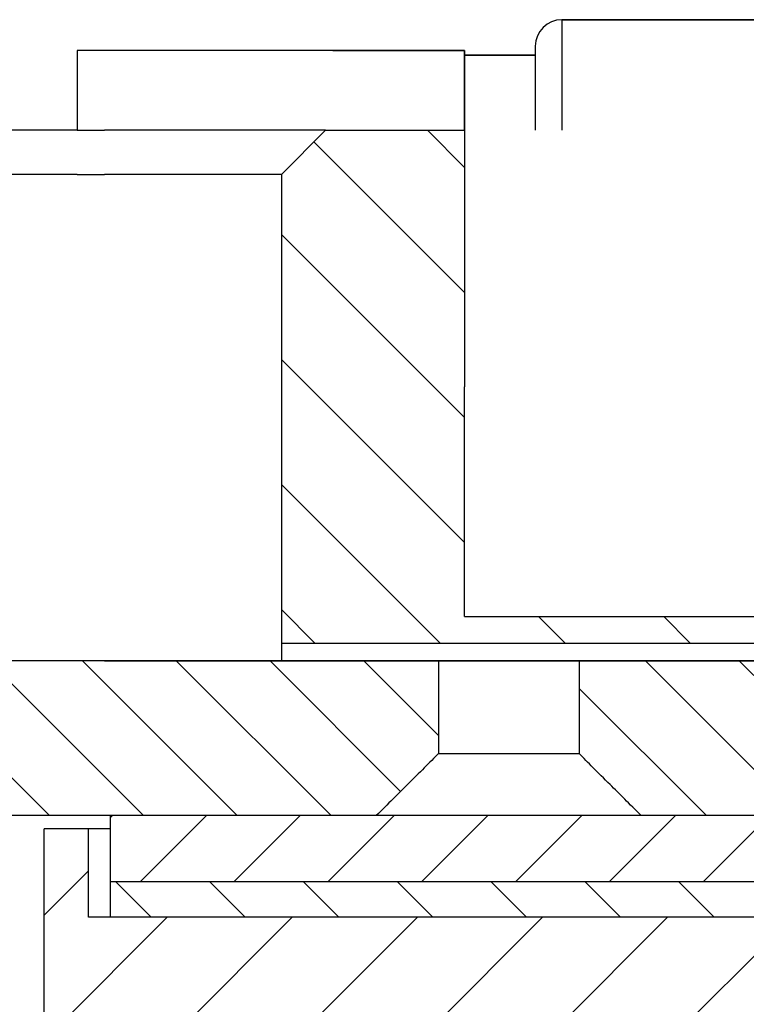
# Model space of a CAD drawing. Extents: x -1765 to 4890, y -3431 to 1272.
# Tile 31 of 189: x -83 to -67, y -2471 to -2448. Entities that reach past the tile are written whole.
import ezdxf

# ---------------------------------------------------------------- set-up
doc = ezdxf.new("R2010")
doc.units = 0
doc.linetypes.add('DASHED', pattern=[15, 7, -8])
doc.layers.get('0').update_dxf_attribs({"linetype": 'CONTINUOUS'})
doc.layers.add('1', color=7, linetype='CONTINUOUS')
pattern_1 = [(315, (0, 400), (1.0606602, 1.0606602), [])]

# ---------------------------------------------------------------- blocks, each defined once
blk = doc.blocks.new('SEG_128_CORE__106', base_point=(-82.5, -2514.451))
at = {"layer": '1', "linetype": 'CONTINUOUS'}
h = blk.add_hatch(dxfattribs=at)
h.set_pattern_fill('USER', color=1, scale=2, angle=45, pattern_type=0)
h.set_pattern_definition([(45, (0, 400), (-1.4142136, 1.4142136), [])])
h.paths.add_polyline_path([(-66.991, -2468.551), (-66.824, -2468.551), (-66.435, -2468.551), (-65.627, -2468.551), (-64.55, -2468.551), (-64.396, -2468.551), (-64.129, -2468.551), (-63.991, -2468.551), (-63.7, -2468.551), (-63.5, -2468.551), (-63.5, -2514.451), (-63.991, -2514.451), (-64.55, -2514.451), (-65.627, -2514.451), (-66.435, -2514.451), (-66.824, -2514.451), (-66.991, -2514.451), (-67.49, -2514.451), (-67.671, -2514.451), (-68.105, -2514.451), (-69.126, -2514.451), (-69.88, -2514.451), (-70.366, -2514.451), (-70.49, -2514.451), (-70.99, -2514.451), (-71.129, -2514.451), (-71.666, -2514.451), (-72.626, -2514.451), (-73.318, -2514.451), (-73.915, -2514.451), (-73.99, -2514.451), (-74.49, -2514.451), (-74.579, -2514.451), (-75.235, -2514.451), (-75.584, -2514.451), (-76.117, -2514.451), (-76.126, -2514.451), (-76.234, -2514.451), (-77.49, -2514.451), (-78.5, -2514.451), (-78.5, -2472.351), (-78.75, -2472.351), (-82.5, -2472.351), (-82.5, -2466.551), (-81.5, -2466.551), (-81.5, -2468.551), (-81, -2468.551), (-77.49, -2468.551), (-76.234, -2468.551), (-76.126, -2468.551), (-76.117, -2468.551), (-75.584, -2468.551), (-75.235, -2468.551), (-74.579, -2468.551), (-74.49, -2468.551), (-73.99, -2468.551), (-73.915, -2468.551), (-73.318, -2468.551), (-72.626, -2468.551), (-71.666, -2468.551), (-71.129, -2468.551), (-70.99, -2468.551), (-70.49, -2468.551), (-70.366, -2468.551), (-69.88, -2468.551), (-69.126, -2468.551), (-68.105, -2468.551), (-67.671, -2468.551), (-67.49, -2468.551)])
at = {"color": 7, "linetype": 'CONTINUOUS'}
for p, q in [((-82.5, -2472.351), (-82.5, -2466.551)), ((-81.5, -2466.551), (-82.5, -2466.551)), ((-81.5, -2468.551), (-81.5, -2466.551)), ((-81, -2466.551), (-81.5, -2466.551)), ((-81, -2468.551), (-81.5, -2468.551))]:
    blk.add_line(p, q, dxfattribs=at)
at = {"color": 7, "linetype": 'DASHED'}
for p, q in [((-77.49, -2468.551), (-81, -2468.551)), ((-76.234, -2468.551), (-77.49, -2468.551)), ((-76.126, -2468.551), (-76.234, -2468.551)), ((-76.117, -2468.551), (-76.126, -2468.551)), ((-75.584, -2468.551), (-76.117, -2468.551)), ((-75.235, -2468.551), (-75.584, -2468.551)), ((-74.579, -2468.551), (-75.235, -2468.551)), ((-74.49, -2468.551), (-74.579, -2468.551)), ((-73.99, -2468.551), (-74.49, -2468.551)), ((-73.915, -2468.551), (-73.99, -2468.551)), ((-73.318, -2468.551), (-73.915, -2468.551)), ((-72.626, -2468.551), (-73.318, -2468.551)), ((-71.666, -2468.551), (-72.626, -2468.551)), ((-71.129, -2468.551), (-71.666, -2468.551)), ((-70.99, -2468.551), (-71.129, -2468.551)), ((-70.49, -2468.551), (-70.99, -2468.551)), ((-70.366, -2468.551), (-70.49, -2468.551)), ((-69.88, -2468.551), (-70.366, -2468.551)), ((-69.126, -2468.551), (-69.88, -2468.551)), ((-68.105, -2468.551), (-69.126, -2468.551)), ((-67.671, -2468.551), (-68.105, -2468.551)), ((-67.49, -2468.551), (-67.671, -2468.551)), ((-66.991, -2468.551), (-67.49, -2468.551)), ((-66.824, -2468.551), (-66.991, -2468.551)), ((-66.435, -2468.551), (-66.824, -2468.551))]:
    blk.add_line(p, q, dxfattribs=at)
blk = doc.blocks.new('E7018-22505__108', base_point=(-82.5, -2515.301))
blk.add_blockref('SEG_128_CORE__106', (-82.5, -2514.451))
blk = doc.blocks.new('ISO_TOP_1_5__116', base_point=(-81, -2467.751))
at = {"layer": '1', "linetype": 'CONTINUOUS'}
h = blk.add_hatch(dxfattribs=at)
h.set_pattern_fill('USER', color=6, scale=1.5, angle=45, pattern_type=0)
h.set_pattern_definition([(45, (0, 400), (-1.0606602, 1.0606602), [])])
h.paths.add_polyline_path([(-69.005, -2466.251), (-63.7, -2466.251), (-62.7, -2466.251), (-62.7, -2467.351), (-63.1, -2467.751), (-63.7, -2467.751), (-81, -2467.751), (-81, -2466.251), (-76.117, -2466.251), (-75.584, -2466.251), (-74.994, -2466.251)])
at = {"color": 6, "linetype": 'CONTINUOUS'}
for p, q in [((-81, -2467.751), (-81, -2466.251)), ((-76.117, -2466.251), (-81, -2466.251)), ((-74.994, -2466.251), (-75.584, -2466.251)), ((-69.005, -2466.251), (-74.994, -2466.251)), ((-63.7, -2466.251), (-69.005, -2466.251)), ((-63.7, -2467.751), (-81, -2467.751))]:
    blk.add_line(p, q, dxfattribs=at)
at = {"color": 6, "linetype": 'DASHED'}
blk.add_line((-75.584, -2466.251), (-76.117, -2466.251), dxfattribs=at)
blk = doc.blocks.new('ISO_TOP_0_8__117', base_point=(-81, -2468.551))
at = {"layer": '1', "linetype": 'CONTINUOUS'}
h = blk.add_hatch(dxfattribs=at)
h.set_pattern_fill('USER', color=3, scale=1.5, angle=315, pattern_type=0)
h.set_pattern_definition(pattern_1)
h.paths.add_polyline_path([(-63.7, -2467.751), (-63.1, -2467.751), (-62.7, -2467.751), (-62.7, -2468.551), (-63.5, -2468.551), (-63.7, -2468.551), (-63.991, -2468.551), (-64.129, -2468.551), (-64.396, -2468.551), (-64.55, -2468.551), (-65.627, -2468.551), (-66.435, -2468.551), (-66.824, -2468.551), (-66.991, -2468.551), (-67.49, -2468.551), (-67.671, -2468.551), (-68.105, -2468.551), (-69.126, -2468.551), (-69.88, -2468.551), (-70.366, -2468.551), (-70.49, -2468.551), (-70.99, -2468.551), (-71.129, -2468.551), (-71.666, -2468.551), (-72.626, -2468.551), (-73.318, -2468.551), (-73.915, -2468.551), (-73.99, -2468.551), (-74.49, -2468.551), (-74.579, -2468.551), (-75.235, -2468.551), (-76.117, -2468.551), (-76.126, -2468.551), (-76.234, -2468.551), (-77.49, -2468.551), (-81, -2468.551), (-81, -2467.751)])
at = {"color": 3, "linetype": 'CONTINUOUS'}
for p, q in [((-81, -2468.551), (-81, -2467.751)), ((-77.49, -2468.551), (-81, -2468.551)), ((-76.234, -2468.551), (-77.49, -2468.551)), ((-76.126, -2468.551), (-76.234, -2468.551)), ((-76.117, -2468.551), (-76.126, -2468.551)), ((-75.235, -2468.551), (-76.117, -2468.551)), ((-74.579, -2468.551), (-75.235, -2468.551)), ((-74.49, -2468.551), (-74.579, -2468.551)), ((-73.99, -2468.551), (-74.49, -2468.551)), ((-73.915, -2468.551), (-73.99, -2468.551)), ((-73.318, -2468.551), (-73.915, -2468.551)), ((-72.626, -2468.551), (-73.318, -2468.551)), ((-71.666, -2468.551), (-72.626, -2468.551)), ((-71.129, -2468.551), (-71.666, -2468.551)), ((-70.99, -2468.551), (-71.129, -2468.551)), ((-70.49, -2468.551), (-70.99, -2468.551)), ((-70.366, -2468.551), (-70.49, -2468.551)), ((-69.88, -2468.551), (-70.366, -2468.551)), ((-69.126, -2468.551), (-69.88, -2468.551)), ((-68.105, -2468.551), (-69.126, -2468.551)), ((-67.671, -2468.551), (-68.105, -2468.551)), ((-67.49, -2468.551), (-67.671, -2468.551)), ((-66.991, -2468.551), (-67.49, -2468.551)), ((-66.824, -2468.551), (-66.991, -2468.551)), ((-66.435, -2468.551), (-66.824, -2468.551))]:
    blk.add_line(p, q, dxfattribs=at)
at = {"color": 3, "linetype": 'DASHED'}
blk.add_line((-63.7, -2467.751), (-81, -2467.751), dxfattribs=at)
blk = doc.blocks.new('E7018CB_ASSY_4__122', base_point=(-82.5, -2517.751))
for name, p in [('ISO_TOP_1_5__116', (-81, -2467.751)), ('E7018-22505__108', (-82.5, -2515.301)), ('ISO_TOP_0_8__117', (-81, -2468.551))]:
    blk.add_blockref(name, p)
blk = doc.blocks.new('SEGMENTS_PT', base_point=(-82.5, -2517.751))
blk.add_blockref('E7018CB_ASSY_4__122', (-82.5, -2517.751))
blk = doc.blocks.new('POGOTOWER_ASSY', base_point=(-102, -2517.751))
blk.add_blockref('SEGMENTS_PT', (-82.5, -2517.751))
blk = doc.blocks.new('DUT_BOARD__162', base_point=(-184.63, -2466.251))
at = {"layer": '1', "linetype": 'CONTINUOUS'}
h = blk.add_hatch(dxfattribs=at)
h.set_pattern_fill('USER', color=2, scale=1.5, angle=315, pattern_type=0)
h.set_pattern_definition(pattern_1)
edge = h.paths.add_edge_path()
edge.add_line((-78.47, -2462.751), (-78.305, -2462.751))
edge.add_line((-78.305, -2462.751), (-77.14, -2462.751))
edge.add_line((-77.14, -2462.751), (-73.59, -2462.751))
edge.add_line((-73.59, -2462.751), (-73.59, -2464.851))
edge.add_spline(control_points=[(-73.59, -2464.851), (-73.824, -2465.084), (-74.293, -2465.551), (-74.76, -2466.018), (-74.994, -2466.251)], knot_values=[0, 0, 0, 0, 0.991593, 1.983187, 1.983187, 1.983187, 1.983187], degree=3, periodic=0)
edge.add_line((-74.994, -2466.251), (-75.584, -2466.251))
edge.add_line((-75.584, -2466.251), (-76.117, -2466.251))
edge.add_line((-76.117, -2466.251), (-81, -2466.251))
edge.add_line((-81, -2466.251), (-165.12, -2466.251))
edge.add_line((-165.12, -2466.251), (-166.52, -2464.851))
edge.add_line((-166.52, -2464.851), (-166.52, -2462.751))
edge.add_line((-166.52, -2462.751), (-81.14, -2462.751))
edge.add_line((-81.14, -2462.751), (-78.47, -2462.751))
h = blk.add_hatch(dxfattribs=at)
h.set_pattern_fill('USER', color=2, scale=1.5, angle=315, pattern_type=0)
h.set_pattern_definition(pattern_1)
edge = h.paths.add_edge_path()
edge.add_line((-52.219, -2462.751), (-46, -2462.751))
edge.add_line((-46, -2462.751), (-41.181, -2462.751))
edge.add_line((-41.181, -2462.751), (-21, -2462.751))
edge.add_line((-21, -2462.751), (-20, -2462.751))
edge.add_line((-20, -2462.751), (-20, -2466.251))
edge.add_line((-20, -2466.251), (-24.5, -2466.251))
edge.add_line((-24.5, -2466.251), (-26, -2466.251))
edge.add_line((-26, -2466.251), (-27.2, -2466.251))
edge.add_line((-27.2, -2466.251), (-27.839, -2466.251))
edge.add_line((-27.839, -2466.251), (-27.908, -2466.251))
edge.add_line((-27.908, -2466.251), (-28.3, -2466.251))
edge.add_line((-28.3, -2466.251), (-28.408, -2466.251))
edge.add_line((-28.408, -2466.251), (-28.5, -2466.251))
edge.add_line((-28.5, -2466.251), (-28.698, -2466.251))
edge.add_line((-28.698, -2466.251), (-28.809, -2466.251))
edge.add_line((-28.809, -2466.251), (-28.956, -2466.251))
edge.add_line((-28.956, -2466.251), (-29.121, -2466.251))
edge.add_line((-29.121, -2466.251), (-29.309, -2466.251))
edge.add_line((-29.309, -2466.251), (-29.7, -2466.251))
edge.add_line((-29.7, -2466.251), (-31.8, -2466.251))
edge.add_line((-31.8, -2466.251), (-32, -2466.251))
edge.add_line((-32, -2466.251), (-32.239, -2466.251))
edge.add_line((-32.239, -2466.251), (-33, -2466.251))
edge.add_line((-33, -2466.251), (-33.2, -2466.251))
edge.add_line((-33.2, -2466.251), (-36.264, -2466.251))
edge.add_line((-36.264, -2466.251), (-37.157, -2466.251))
edge.add_line((-37.157, -2466.251), (-37.264, -2466.251))
edge.add_line((-37.264, -2466.251), (-40.583, -2466.251))
edge.add_line((-40.583, -2466.251), (-40.842, -2466.251))
edge.add_line((-40.842, -2466.251), (-43.589, -2466.251))
edge.add_line((-43.589, -2466.251), (-45.5, -2466.251))
edge.add_line((-45.5, -2466.251), (-46.8, -2466.251))
edge.add_line((-46.8, -2466.251), (-48, -2466.251))
edge.add_line((-48, -2466.251), (-50.8, -2466.251))
edge.add_line((-50.8, -2466.251), (-50.8, -2466.251))
edge.add_line((-50.8, -2466.251), (-51.625, -2466.251))
edge.add_line((-51.625, -2466.251), (-51.695, -2466.251))
edge.add_line((-51.695, -2466.251), (-52.195, -2466.251))
edge.add_line((-52.195, -2466.251), (-52.2, -2466.251))
edge.add_line((-52.2, -2466.251), (-52.483, -2466.251))
edge.add_line((-52.483, -2466.251), (-52.595, -2466.251))
edge.add_line((-52.595, -2466.251), (-52.741, -2466.251))
edge.add_line((-52.741, -2466.251), (-52.907, -2466.251))
edge.add_line((-52.907, -2466.251), (-53.095, -2466.251))
edge.add_line((-53.095, -2466.251), (-54.3, -2466.251))
edge.add_line((-54.3, -2466.251), (-54.3, -2466.251))
edge.add_line((-54.3, -2466.251), (-55.7, -2466.251))
edge.add_line((-55.7, -2466.251), (-57.8, -2466.251))
edge.add_line((-57.8, -2466.251), (-57.8, -2466.251))
edge.add_line((-57.8, -2466.251), (-59.2, -2466.251))
edge.add_line((-59.2, -2466.251), (-61.3, -2466.251))
edge.add_line((-61.3, -2466.251), (-61.3, -2466.251))
edge.add_line((-61.3, -2466.251), (-62.7, -2466.251))
edge.add_line((-62.7, -2466.251), (-63.7, -2466.251))
edge.add_line((-63.7, -2466.251), (-69.005, -2466.251))
edge.add_spline(control_points=[(-69.005, -2466.251), (-69.239, -2466.018), (-69.707, -2465.551), (-70.175, -2465.084), (-70.41, -2464.851)], knot_values=[0, 0, 0, 0, 0.991594, 1.983187, 1.983187, 1.983187, 1.983187], degree=3, periodic=0)
edge.add_line((-70.41, -2464.851), (-70.41, -2462.751))
edge.add_line((-70.41, -2462.751), (-69, -2462.751))
edge.add_line((-69, -2462.751), (-64.6, -2462.751))
edge.add_line((-64.6, -2462.751), (-60.1, -2462.751))
edge.add_line((-60.1, -2462.751), (-58.407, -2462.751))
edge.add_line((-58.407, -2462.751), (-52.219, -2462.751))
at = {"color": 2, "linetype": 'DASHED'}
for p, q in [((-166.52, -2462.751), (-81.14, -2462.751)), ((-81.14, -2462.751), (-78.47, -2462.751)), ((-78.47, -2462.751), (-78.305, -2462.751)), ((-78.305, -2462.751), (-77.14, -2462.751)), ((-77.14, -2462.751), (-73.59, -2462.751)), ((-73.59, -2462.751), (-73.5, -2462.751)), ((-73.5, -2462.751), (-73.489, -2462.751)), ((-73.489, -2462.751), (-70.51, -2462.751)), ((-70.51, -2462.751), (-70.41, -2462.751)), ((-70.41, -2462.751), (-69, -2462.751)), ((-69, -2462.751), (-64.6, -2462.751)), ((-76.117, -2466.251), (-81, -2466.251)), ((-74.994, -2466.251), (-75.584, -2466.251)), ((-69.005, -2466.251), (-74.994, -2466.251)), ((-63.7, -2466.251), (-69.005, -2466.251))]:
    blk.add_line(p, q, dxfattribs=at)
at = {"color": 2, "linetype": 'CONTINUOUS'}
for p, q in [((-73.59, -2462.751), (-73.59, -2464.851)), ((-70.41, -2462.751), (-70.41, -2464.851)), ((-73.59, -2464.851), (-70.41, -2464.851)), ((-81, -2466.251), (-165.12, -2466.251)), ((-75.584, -2466.251), (-76.117, -2466.251))]:
    blk.add_line(p, q, dxfattribs=at)
for points, knots in [([(-73.59, -2464.851), (-73.783, -2465.044), (-74.014, -2465.273), (-74.292, -2465.551), (-74.496, -2465.754), (-74.728, -2465.986), (-74.994, -2466.251)], [0.917393, 0.917393, 0.917393, 0.917393, 1.908987, 1.908987, 1.908987, 2.900581, 2.900581, 2.900581, 2.900581]), ([(-69.005, -2466.251), (-69.271, -2465.986), (-69.503, -2465.754), (-69.707, -2465.551), (-69.986, -2465.273), (-70.216, -2465.044), (-70.41, -2464.851)], [2.015425, 2.015425, 2.015425, 2.015425, 3.007019, 3.007019, 3.007019, 3.998612, 3.998612, 3.998612, 3.998612])]:
    blk.add_open_spline(points, degree=3, knots=knots, dxfattribs=at)
blk = doc.blocks.new('BEARING_HK0509__163', base_point=(-71.4, -2450.751))
at = {"color": 7, "linetype": 'CONTINUOUS'}
for p, q in [((-70.8, -2448.251), (-70.8, -2450.751)), ((-70.8, -2448.251), (-63, -2448.251)), ((-63, -2448.251), (-63, -2450.751)), ((-71.4, -2448.851), (-71.4, -2449.051)), ((-62.4, -2448.851), (-62.4, -2450.751)), ((-71.4, -2449.051), (-71.4, -2450.251)), ((-71.4, -2450.251), (-71.4, -2450.751))]:
    blk.add_line(p, q, dxfattribs=at)
for centre, start, end in [((-70.8, -2448.851), 90, 180), ((-63, -2448.851), 0, 90)]:
    blk.add_arc(centre, 0.6, start, end, dxfattribs=at)
blk = doc.blocks.new('23796-0S111__164', base_point=(-88.5, -2450.751))
at = {"color": 7, "linetype": 'CONTINUOUS'}
for p, q in [((-73, -2448.951), (-81.76, -2448.951)), ((-73, -2448.951), (-73, -2449.051)), ((-73, -2449.051), (-73, -2450.751)), ((-73, -2449.051), (-71.4, -2449.051)), ((-62.4, -2450.251), (-62.2, -2450.251)), ((-61.5, -2450.251), (-61.1, -2450.251)), ((-61.5, -2450.251), (-61.5, -2450.751)), ((-60.9, -2450.451), (-61.1, -2450.251)), ((-61.1, -2450.251), (-61.1, -2450.751)), ((-60.9, -2450.751), (-60.9, -2450.451))]:
    blk.add_line(p, q, dxfattribs=at)
at = {"color": 7, "linetype": 'DASHED'}
for p, q in [((-71.4, -2449.051), (-71.4, -2450.251)), ((-71.4, -2450.251), (-71.4, -2450.751)), ((-62.2, -2450.251), (-62.2, -2450.751))]:
    blk.add_line(p, q, dxfattribs=at)
at = {"layer": '1', "color": 7, "linetype": 'CONTINUOUS'}
blk.add_line((-81.76, -2448.951), (-81.76, -2450.751), dxfattribs=at)
blk = doc.blocks.new('WASHER1__165', base_point=(-62.2, -2450.751))
at = {"color": 7, "linetype": 'CONTINUOUS'}
for p, q in [((-61.6, -2449.101), (-62.2, -2449.101)), ((-62.2, -2449.101), (-62.2, -2450.251)), ((-61.6, -2449.101), (-61.6, -2450.751)), ((-62.2, -2450.251), (-62.2, -2450.751))]:
    blk.add_line(p, q, dxfattribs=at)
blk = doc.blocks.new('BEARING_ASSY2_1__166', base_point=(-88.5, -2450.751))
for name, p in [('BEARING_HK0509__163', (-71.4, -2450.751)), ('23796-0S111__164', (-88.5, -2450.751)), ('WASHER1__165', (-62.2, -2450.751))]:
    blk.add_blockref(name, p)
blk = doc.blocks.new('BEARINGS__174', base_point=(-220.3, -2460.151))
blk.add_blockref('BEARING_ASSY2_1__166', (-88.5, -2450.751))
blk = doc.blocks.new('SMALLPARTS__181', base_point=(-220.3, -2466.451))
blk.add_blockref('BEARINGS__174', (-220.3, -2460.151))
blk = doc.blocks.new('E6980-24120-0S11A__182', base_point=(266.8, -2462.751))
at = {"layer": '1', "linetype": 'CONTINUOUS'}
h = blk.add_hatch(dxfattribs=at)
h.set_pattern_fill('USER', color=4, scale=2, angle=315, pattern_type=0)
h.set_pattern_definition([(315, (0, 400), (1.4142136, 1.4142136), [])])
h.paths.add_polyline_path([(-20, -2450.751), (-59, -2450.751), (-60.6, -2450.751), (-60.6, -2461.751), (-73, -2461.751), (-73, -2456.551), (-73, -2456.451), (-73, -2450.751), (-76.14, -2450.751), (-77.14, -2451.751), (-77.14, -2462.351), (-59, -2462.351), (-59, -2462.751), (-20, -2462.751)])
at = {"color": 4, "linetype": 'CONTINUOUS'}
for p, q in [((-81.76, -2450.751), (-178.82, -2450.751)), ((-81.76, -2450.751), (-81.14, -2450.751)), ((-76.14, -2450.751), (-81.14, -2450.751)), ((-76.14, -2450.751), (-77.14, -2451.751)), ((-76.14, -2450.751), (-73, -2450.751)), ((-73, -2450.751), (-73, -2456.451)), ((-81.76, -2451.751), (-177.82, -2451.751)), ((-81.76, -2451.751), (-81.14, -2451.751)), ((-77.14, -2451.751), (-81.14, -2451.751)), ((-77.14, -2451.751), (-77.14, -2462.351)), ((-73, -2456.451), (-73, -2456.551)), ((-73, -2461.751), (-73, -2456.551)), ((-73, -2461.751), (-60.6, -2461.751)), ((-77.14, -2462.351), (-59, -2462.351))]:
    blk.add_line(p, q, dxfattribs=at)
at = {"layer": '1', "color": 4, "linetype": 'CONTINUOUS'}
for p, q in [((-77.14, -2462.351), (-77.14, -2462.751)), ((-77.14, -2462.751), (-177.82, -2462.751)), ((-59, -2462.751), (-77.14, -2462.751))]:
    blk.add_line(p, q, dxfattribs=at)
blk = doc.blocks.new('23796-0S111__192', base_point=(-60.9, -2450.751))
at = {"color": 7, "linetype": 'CONTINUOUS'}
for p, q in [((-75.979, -2448.951), (-73, -2448.951)), ((-73, -2449.051), (-73, -2448.951)), ((-73, -2450.751), (-73, -2449.051)), ((-71.4, -2449.051), (-73, -2449.051)), ((-62.2, -2450.251), (-62.4, -2450.251)), ((-61.5, -2450.251), (-61.5, -2450.751)), ((-61.1, -2450.251), (-61.5, -2450.251)), ((-61.1, -2450.251), (-61.1, -2450.751)), ((-61.1, -2450.251), (-60.9, -2450.451)), ((-60.9, -2450.751), (-60.9, -2450.451))]:
    blk.add_line(p, q, dxfattribs=at)
at = {"color": 7, "linetype": 'DASHED'}
for p, q in [((-71.4, -2449.051), (-71.4, -2450.251)), ((-71.4, -2450.251), (-71.4, -2450.751)), ((-62.2, -2450.251), (-62.2, -2450.751))]:
    blk.add_line(p, q, dxfattribs=at)
blk = doc.blocks.new('BEARING_HK0509__193', base_point=(-62.4, -2450.751))
at = {"color": 7, "linetype": 'CONTINUOUS'}
for p, q in [((-70.8, -2448.251), (-70.8, -2450.751)), ((-63, -2448.251), (-70.8, -2448.251)), ((-63, -2448.251), (-63, -2450.751)), ((-71.4, -2448.851), (-71.4, -2449.051)), ((-62.4, -2448.851), (-62.4, -2450.751)), ((-71.4, -2449.051), (-71.4, -2450.251)), ((-71.4, -2450.251), (-71.4, -2450.751))]:
    blk.add_line(p, q, dxfattribs=at)
for centre, start, end in [((-70.8, -2448.851), 90, 180), ((-63, -2448.851), 0, 90)]:
    blk.add_arc(centre, 0.6, start, end, dxfattribs=at)
blk = doc.blocks.new('WASHER1__194', base_point=(-61.6, -2450.751))
at = {"color": 7, "linetype": 'CONTINUOUS'}
for p, q in [((-62.2, -2449.101), (-62.2, -2450.251)), ((-62.2, -2449.101), (-61.6, -2449.101)), ((-61.6, -2449.101), (-61.6, -2450.751)), ((-62.2, -2450.251), (-62.2, -2450.751))]:
    blk.add_line(p, q, dxfattribs=at)
blk = doc.blocks.new('BEARING_ASSY2_6__195', base_point=(-60.9, -2450.751))
for name, p in [('BEARING_HK0509__193', (-62.4, -2450.751)), ('23796-0S111__192', (-60.9, -2450.751)), ('WASHER1__194', (-61.6, -2450.751))]:
    blk.add_blockref(name, p)
blk = doc.blocks.new('BEARINGS__200', base_point=(280.3, -2460.151))
blk.add_blockref('BEARING_ASSY2_6__195', (-60.9, -2450.751))
blk = doc.blocks.new('SMALLPARTS__201', base_point=(280.3, -2466.451))
blk.add_blockref('BEARINGS__200', (280.3, -2460.151))
blk = doc.blocks.new('E7018-64104', base_point=(-220.3, -2466.451))
for name, p in [('SMALLPARTS__181', (-220.3, -2466.451)), ('SMALLPARTS__201', (280.3, -2466.451)), ('E6980-24120-0S11A__182', (266.8, -2462.751))]:
    blk.add_blockref(name, p)
blk = doc.blocks.new('STIFF_ASSY_DUTBD_512', base_point=(-220.3, -2466.451))
for name, p in [('E7018-64104', (-220.3, -2466.451)), ('DUT_BOARD__162', (-184.63, -2466.251))]:
    blk.add_blockref(name, p)
blk = doc.blocks.new('E7018C_512_ASSY__202', base_point=(-220.3, -2519.751))
for name, p in [('STIFF_ASSY_DUTBD_512', (-220.3, -2466.451)), ('POGOTOWER_ASSY', (-102, -2517.751))]:
    blk.add_blockref(name, p)
blk = doc.blocks.new('SEC1__203', base_point=(-220.3, -2519.751))
blk.add_blockref('E7018C_512_ASSY__202', (-220.3, -2519.751))
blk = doc.blocks.new('VIEW1_POGO_TOWER__234', base_point=(-239.987, -2814.656))
blk.add_blockref('SEC1__203', (-220.3, -2519.751))
blk = doc.blocks.new('SEC_DD__235', base_point=(373.99, -2456.251))
blk.add_blockref('VIEW1_POGO_TOWER__234', (-239.987, -2814.656))
blk = doc.blocks.new('D-E6980-90193-1S11B__236', base_point=(398.638, -2222.889))
at = {"layer": '1'}
blk.add_blockref('SEC_DD__235', (373.99, -2456.251), dxfattribs=at)

msp = doc.modelspace()

# ---------------------------------------------------------------- block references
msp.add_blockref('D-E6980-90193-1S11B__236', (398.638, -2222.889))

doc.saveas('drawing.dxf')
